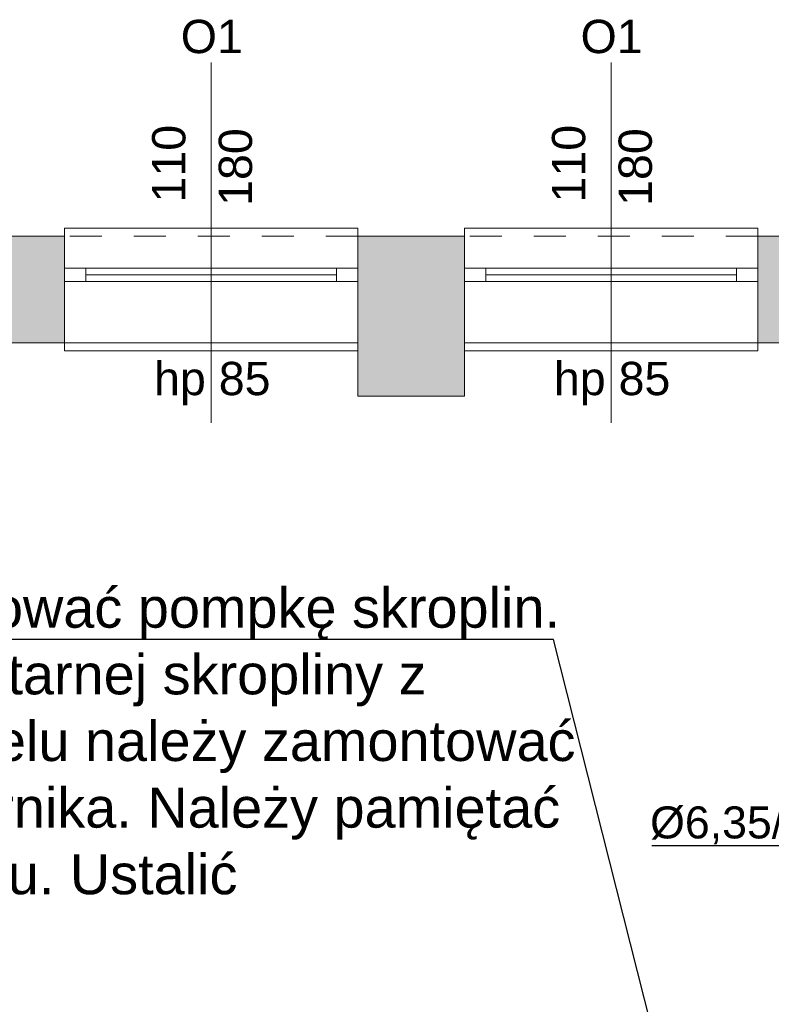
# Model space of a CAD drawing. Header units: millimetres. Extents: x 922208 to 1069538, y -182208 to -99877.
# Tile 191 of 256: x 994908 to 997728, y -163257 to -159563. Entities that reach past the tile are written whole.
import ezdxf
from ezdxf import colors
from ezdxf.entities.mleader import LeaderData, LeaderLine
from ezdxf.math import Vec2, Vec3

# ---------------------------------------------------------------- set-up
doc = ezdxf.new("R2010")
doc.units = ezdxf.units.MM
doc.header["$MEASUREMENT"] = 0
doc.linetypes.add('HIDDEN', pattern=[20, 10, -10])
doc.linetypes.add('Przerywana', pattern=[240, 120, -120])
for name, color, linetype, lineweight in [('IS_KLIM Opis_Średnice', 7, 'Continuous', 9), ('IS_POWRÓT', 5, 'HIDDEN', 30), ('Nowe_220-A Ściany_Nr_pióra__19', 255, 'Continuous', 0), ('Nowe_220-A Ściany_Nr_pióra__20', 1, 'Continuous', 13), ('Nowe_220-A Ściany_Nr_pióra__23', 7, 'Continuous', 15), ('Nowe_220-A Ściany_Nr_pióra__27', 7, 'Continuous', 25), ('Nowe_220-A Ściany_Nr_pióra__3', 7, 'Continuous', 13), ('Nowe_220-A Ściany_Nr_pióra__7', 7, 'Continuous', 13)]:
    doc.layers.add(name, color=color, linetype=linetype, lineweight=lineweight)
doc.layers.add('Nowe_220-A Ściany_Nr_pióra__45', color=7, linetype='Continuous', lineweight=15, true_color=0x40a5ff)
doc.styles.add('STYL_AUTOMATYCZNY_1', font='arial.ttf')

# ---------------------------------------------------------------- blocks, each defined once
blk = doc.blocks.new('parter01')
at = {"layer": 'Nowe_220-A Ściany_Nr_pióra__19', "linetype": 'Continuous', "lineweight": 0}
for points in [[(994676.55073, -100690.02074), (994676.55073, -101090.02068), (995076.55074, -101090.02068), (995076.55074, -100690.02068)], [(996176.55073, -100690.02069), (996176.55073, -101090.02068), (996576.55072, -101090.02068), (996576.55072, -100690.02069)], [(998466.55073, -100690.02062), (997676.55072, -100690.02069), (997676.55072, -101090.02068), (998466.55073, -101090.02068)], [(996176.55073, -101090.02068), (996176.55073, -101290.02068), (996576.55073, -101290.02068), (996576.55073, -101090.02068)]]:
    blk.add_hatch(color=255, dxfattribs=at).paths.add_polyline_path(points)
at = {"layer": 'Nowe_220-A Ściany_Nr_pióra__20', "color": 1, "linetype": 'Continuous', "lineweight": 0}
for p, q in [((996176.55073, -101090.02068), (993576.55073, -101090.02068)), ((996176.55073, -101290.02068), (996176.55073, -101090.02068)), ((998466.55073, -101090.02068), (996576.55073, -101090.02068)), ((996576.55073, -101090.02068), (996576.55073, -101290.02068)), ((996576.55073, -101290.02068), (996176.55073, -101290.02068))]:
    blk.add_line(p, q, dxfattribs=at)
at = {"layer": 'Nowe_220-A Ściany_Nr_pióra__23', "color": 7, "linetype": 'Continuous', "lineweight": 0}
for p, q in [((995076.55073, -100810.02068), (995156.55073, -100810.02068)), ((995156.55073, -100810.02068), (995156.55073, -100860.02068)), ((996096.55073, -100860.02068), (996096.55073, -100810.02068)), ((996096.55073, -100810.02068), (996176.55073, -100810.02068)), ((996576.55073, -100810.02068), (996656.55073, -100810.02068)), ((996656.55073, -100810.02068), (996656.55073, -100860.02068)), ((997596.55073, -100860.02068), (997596.55073, -100810.02068)), ((997596.55073, -100810.02068), (997676.55073, -100810.02068)), ((995156.55073, -100860.02068), (995076.55073, -100860.02068)), ((996176.55073, -100860.02068), (996096.55073, -100860.02068)), ((996656.55073, -100860.02068), (996576.55073, -100860.02068)), ((997676.55073, -100860.02068), (997596.55073, -100860.02068))]:
    blk.add_line(p, q, dxfattribs=at)
at = {"layer": 'Nowe_220-A Ściany_Nr_pióra__27', "color": 7, "linetype": 'Continuous', "lineweight": 0}
for p, q in [((995076.55073, -100690.02068), (995076.55073, -100810.02068)), ((995076.55073, -100690.02068), (995076.55073, -100810.02068)), ((996176.55073, -100690.02068), (996176.55073, -100810.02068)), ((996176.55073, -100690.02068), (996176.55073, -100810.02068)), ((996576.55073, -100690.02068), (996576.55073, -100810.02068)), ((996576.55073, -100690.02068), (996576.55073, -100810.02068)), ((997676.55073, -100690.02068), (997676.55073, -100810.02068)), ((997676.55073, -100690.02068), (997676.55073, -100810.02068)), ((995076.55073, -100810.02068), (995076.55073, -100860.02068)), ((995076.55073, -100810.02068), (995076.55073, -100860.02068)), ((995076.55073, -100810.02068), (995076.55073, -100860.02068)), ((996176.55073, -100810.02068), (996176.55073, -100860.02068)), ((996176.55073, -100810.02068), (996176.55073, -100860.02068)), ((996176.55073, -100810.02068), (996176.55073, -100860.02068)), ((996576.55073, -100810.02068), (996576.55073, -100860.02068)), ((996576.55073, -100810.02068), (996576.55073, -100860.02068)), ((996576.55073, -100810.02068), (996576.55073, -100860.02068)), ((997676.55073, -100810.02068), (997676.55073, -100860.02068)), ((997676.55073, -100810.02068), (997676.55073, -100860.02068)), ((997676.55073, -100810.02068), (997676.55073, -100860.02068)), ((995076.55073, -100860.02068), (995076.55073, -101090.02068)), ((995076.55073, -100860.02068), (995076.55073, -101090.02068)), ((996176.55073, -100860.02068), (996176.55073, -101090.02068)), ((996176.55073, -100860.02068), (996176.55073, -101090.02068)), ((996576.55073, -100860.02068), (996576.55073, -101090.02068)), ((996576.55073, -100860.02068), (996576.55073, -101090.02068)), ((997676.55073, -100860.02068), (997676.55073, -101090.02068)), ((997676.55073, -100860.02068), (997676.55073, -101090.02068))]:
    blk.add_line(p, q, dxfattribs=at)
for points in [[(995076.55073, -100690.02068), (994676.55073, -100690.02068)], [(996576.55073, -100690.02068), (996176.55073, -100690.02068)], [(998466.55073, -100690.02068), (997676.55073, -100690.02068)], [(994676.55073, -101090.02068), (995076.55073, -101090.02068)], [(996176.55073, -101090.02068), (996176.55073, -101290.02068)], [(996576.55073, -101290.02068), (996576.55073, -101090.02068)], [(997676.55073, -101090.02068), (998466.55073, -101090.02068)], [(996176.55073, -101290.02068), (996576.55073, -101290.02068)]]:
    blk.add_lwpolyline(points, dxfattribs=at)
at = {"layer": 'Nowe_220-A Ściany_Nr_pióra__3', "color": 7, "linetype": 'Continuous', "lineweight": 0}
for p, q in [((996176.55073, -100660.02068), (995076.55073, -100660.02068)), ((995076.55073, -100660.02068), (995076.55073, -100690.02068)), ((996176.55073, -100690.02068), (996176.55073, -100660.02068)), ((997676.55073, -100660.02068), (996576.55073, -100660.02068)), ((996576.55073, -100660.02068), (996576.55073, -100690.02068)), ((997676.55073, -100690.02068), (997676.55073, -100660.02068)), ((995156.55073, -100810.02068), (996096.55073, -100810.02068)), ((996656.55073, -100810.02068), (997596.55073, -100810.02068)), ((996096.55073, -100835.02068), (995156.55073, -100835.02068)), ((996096.55073, -100860.02068), (995156.55073, -100860.02068)), ((997596.55073, -100835.02068), (996656.55073, -100835.02068)), ((997596.55073, -100860.02068), (996656.55073, -100860.02068)), ((995076.55073, -101120.02068), (995076.55073, -101090.02068)), ((996176.55073, -101090.02068), (996176.55073, -101120.02068)), ((996576.55073, -101120.02068), (996576.55073, -101090.02068)), ((997676.55073, -101090.02068), (997676.55073, -101120.02068)), ((996176.55073, -101120.02068), (995076.55073, -101120.02068)), ((997676.55073, -101120.02068), (996576.55073, -101120.02068))]:
    blk.add_line(p, q, dxfattribs=at)
at = {"layer": 'Nowe_220-A Ściany_Nr_pióra__3', "color": 7, "linetype": 'Przerywana', "lineweight": 0}
for p, q in [((996176.55073, -100690.02068), (995076.55073, -100690.02068)), ((997676.55073, -100690.02068), (996576.55073, -100690.02068)), ((996176.55073, -101090.02068), (995076.55073, -101090.02068)), ((997676.55073, -101090.02068), (996576.55073, -101090.02068))]:
    blk.add_line(p, q, dxfattribs=at)
at = {"layer": 'Nowe_220-A Ściany_Nr_pióra__45', "color": 161, "linetype": 'Continuous', "lineweight": 0, "true_color": 0x40a5ff}
for p, q in [((995626.55073, -100038.23497), (995626.55073, -101390.02068)), ((997126.55073, -100038.23497), (997126.55073, -101390.02068))]:
    blk.add_line(p, q, dxfattribs=at)
at = {"layer": 'Nowe_220-A Ściany_Nr_pióra__7', "color": 7, "linetype": 'Continuous', "lineweight": 0, "char_height": 125, "attachment_point": 7, "style": 'STYL_AUTOMATYCZNY_1'}
for s, insert in [('\\A1;{\\pql;\\pt0;\\fArial|b0|i0|c238|p0;\\W1.000000;O1\\fArial|b0|i0|c238|p0;\\W1.000000;\\fArial|b0|i0|c238|p0;\\W1.000000;\\fArial|b0|i0|c238|p0;\\W1.000000;}', (995512.20898, -100004.61289)), ('\\A1;{\\pql;\\pt0;\\fArial|b0|i0|c238|p0;\\W1.000000;O1\\fArial|b0|i0|c238|p0;\\W1.000000;\\fArial|b0|i0|c238|p0;\\W1.000000;\\fArial|b0|i0|c238|p0;\\W1.000000;}', (997012.20898, -100004.61289)), ('\\A1;{\\pql;\\pt0;\\fArial|b0|i0|c238|p0;\\W1.000000;hp 85\\fArial|b0|i0|c238|p0;\\W1.000000;\\A1{\\H.66x;\\S^  ;}\\fArial|b0|i0|c238|p0;\\W1.000000;\\fArial|b0|i0|c238|p0;\\W1.000000;}', (995412.05573, -101324.08834)), ('\\A1;{\\pql;\\pt0;\\fArial|b0|i0|c238|p0;\\W1.000000;hp 85\\fArial|b0|i0|c238|p0;\\W1.000000;\\A1{\\H.66x;\\S^  ;}\\fArial|b0|i0|c238|p0;\\W1.000000;\\fArial|b0|i0|c238|p0;\\W1.000000;}', (996912.05573, -101324.08834))]:
    blk.add_mtext(s, dxfattribs=dict(at, insert=insert))
at = {"layer": 'Nowe_220-A Ściany_Nr_pióra__7', "color": 7, "linetype": 'Continuous', "lineweight": 0, "char_height": 125, "attachment_point": 7, "rotation": 90, "style": 'STYL_AUTOMATYCZNY_1'}
for s, insert in [('\\A1;{\\pql;\\pt0;\\fArial|b0|i0|c238|p0;\\W1.000000;110\\fArial|b0|i0|c238|p0;\\W1.000000;\\A1{\\H.66x;\\S^  ;}\\fArial|b0|i0|c238|p0;\\W1.000000;\\fArial|b0|i0|c238|p0;\\W1.000000;}', (995566.14293, -100563.31868)), ('\\A1;{\\pql;\\pt0;\\fArial|b0|i0|c238|p0;\\W1.000000;180\\fArial|b0|i0|c238|p0;\\W1.000000;\\A1{\\H.66x;\\S^  ;}\\fArial|b0|i0|c238|p0;\\W1.000000;\\fArial|b0|i0|c238|p0;\\W1.000000;}', (995816.14293, -100576.04218)), ('\\A1;{\\pql;\\pt0;\\fArial|b0|i0|c238|p0;\\W1.000000;110\\fArial|b0|i0|c238|p0;\\W1.000000;\\A1{\\H.66x;\\S^  ;}\\fArial|b0|i0|c238|p0;\\W1.000000;\\fArial|b0|i0|c238|p0;\\W1.000000;}', (997066.14293, -100563.31868)), ('\\A1;{\\pql;\\pt0;\\fArial|b0|i0|c238|p0;\\W1.000000;180\\fArial|b0|i0|c238|p0;\\W1.000000;\\A1{\\H.66x;\\S^  ;}\\fArial|b0|i0|c238|p0;\\W1.000000;\\fArial|b0|i0|c238|p0;\\W1.000000;}', (997316.14293, -100576.04218))]:
    blk.add_mtext(s, dxfattribs=dict(at, insert=insert))

msp = doc.modelspace()

# ---------------------------------------------------------------- block references
at = {"layer": 'IS_POWRÓT', "color": 27, "linetype": 'ByBlock', "lineweight": 30}
msp.add_blockref('parter01', (0, -59685.2), dxfattribs=at)

# ---------------------------------------------------------------- next in the draw order: leaders
at = {"layer": 'IS_KLIM Opis_Średnice', "ltscale": 30}
ml = msp.add_multileader_mtext('Standard', dxfattribs=at)
ml.set_content('{\\fArial|b0|i0|c238|p0;%%C6,35/%%C9,52}', color=256)
ml.set_leader_properties()
ml.build(insert=Vec2(0, 0))
ml.multileader.update_dxf_attribs({"text_left_attachment_type": 5, "text_right_attachment_type": 5, "dogleg_length": 0.8})
ctx = ml.context
ctx.base_point, ctx.char_height, ctx.plane_origin = Vec3(997286.5, -162663.1), 120, Vec3(1001947, -161190.9)
ctx.left_attachment, ctx.right_attachment, ctx.text_align_type = 5, 5, 2
notes = []
notes.append((ctx, [(0, (1, 1, 0), (998235.6, -162663.1), (-1, 0), 0.8, [(0, [(998666.6, -162203.5)], 256, [])])]))
ctx.mtext.insert, ctx.mtext.alignment, ctx.mtext.flow_direction = Vec3(998232.8, -162514.9), 3, 5
ctx.mtext.has_bg_fill, ctx.mtext.bg_color, ctx.mtext.bg_scale_factor, ctx.mtext.bg_transparency, ctx.mtext.use_window_bg_color = 1, -939524096, 1.5, 0, 1
for ctx, leaders in notes:
    for number, flags, end, landing, length, lines in leaders:
        leader = LeaderData()
        leader.index, (leader.has_last_leader_line, leader.has_dogleg_vector, leader.attachment_direction) = number, flags
        leader.last_leader_point, leader.dogleg_vector, leader.dogleg_length = Vec3(end), Vec3(landing), length
        for number, points, colour, breaks in lines:
            line = LeaderLine()
            line.index, line.vertices, line.color, line.breaks = number, Vec3.list(points), colors.encode_raw_color(colour), breaks
            leader.lines.append(line)
        ctx.leaders.append(leader)

# ---------------------------------------------------------------- next in the draw order: leaders
ml = msp.add_multileader_mtext('Standard', dxfattribs=at)
ml.set_content('{\\fArial|b0|i0|c238|p0;\\C7;Odprowadzenie skroplin (przewód tłoczny) od klimatyzatora zastosować pompkę skroplin. W związku z brakiiem w pobliżu istenijącego pionu kanalizacyji sanitarnej skropliny z klimatyzacji zaleca się odprowadzić na zewnątrz budynku. W tym celu należy zamontować rurę odpływową, która skieruje wodę do rynny lub specjalnego zbiornika. Należy pamiętać o regularnym opróżnianiu zbiornika, aby zapobiec jego przepełnieniu. Ustalić bezpośrednio z Inwestrem podczas  robót budowlanych.  }', color=256)
ml.set_leader_properties()
ml.build(insert=Vec2(0, 0))
ml.multileader.update_dxf_attribs({"text_left_attachment_type": 6, "text_right_attachment_type": 6, "dogleg_length": 0.36})
ctx = ml.context
ctx.base_point, ctx.char_height, ctx.plane_origin, ctx.plane_y_axis = Vec3(988606.5, -161888.4), 150, Vec3(1015774.7, -155091.8), Vec3(0, -1)
ctx.left_attachment, ctx.right_attachment = 6, 6
notes = []
notes.append((ctx, [(0, (1, 1, 0), (996910, -161888.4), (-1, 0), 0.36, [(1, [(998265.2, -161843.3), (997915.2, -165859.2)], 256, [])])]))
ctx.mtext.insert, ctx.mtext.width, ctx.mtext.flow_direction = Vec3(988608.5, -161694.3), 8371.204, 5
ctx.mtext.has_bg_fill, ctx.mtext.bg_color, ctx.mtext.bg_scale_factor, ctx.mtext.bg_transparency, ctx.mtext.use_window_bg_color = 1, -939524096, 1.5, 0, 1
for ctx, leaders in notes:
    for number, flags, end, landing, length, lines in leaders:
        leader = LeaderData()
        leader.index, (leader.has_last_leader_line, leader.has_dogleg_vector, leader.attachment_direction) = number, flags
        leader.last_leader_point, leader.dogleg_vector, leader.dogleg_length = Vec3(end), Vec3(landing), length
        for number, points, colour, breaks in lines:
            line = LeaderLine()
            line.index, line.vertices, line.color, line.breaks = number, Vec3.list(points), colors.encode_raw_color(colour), breaks
            leader.lines.append(line)
        ctx.leaders.append(leader)

doc.saveas('drawing.dxf')
